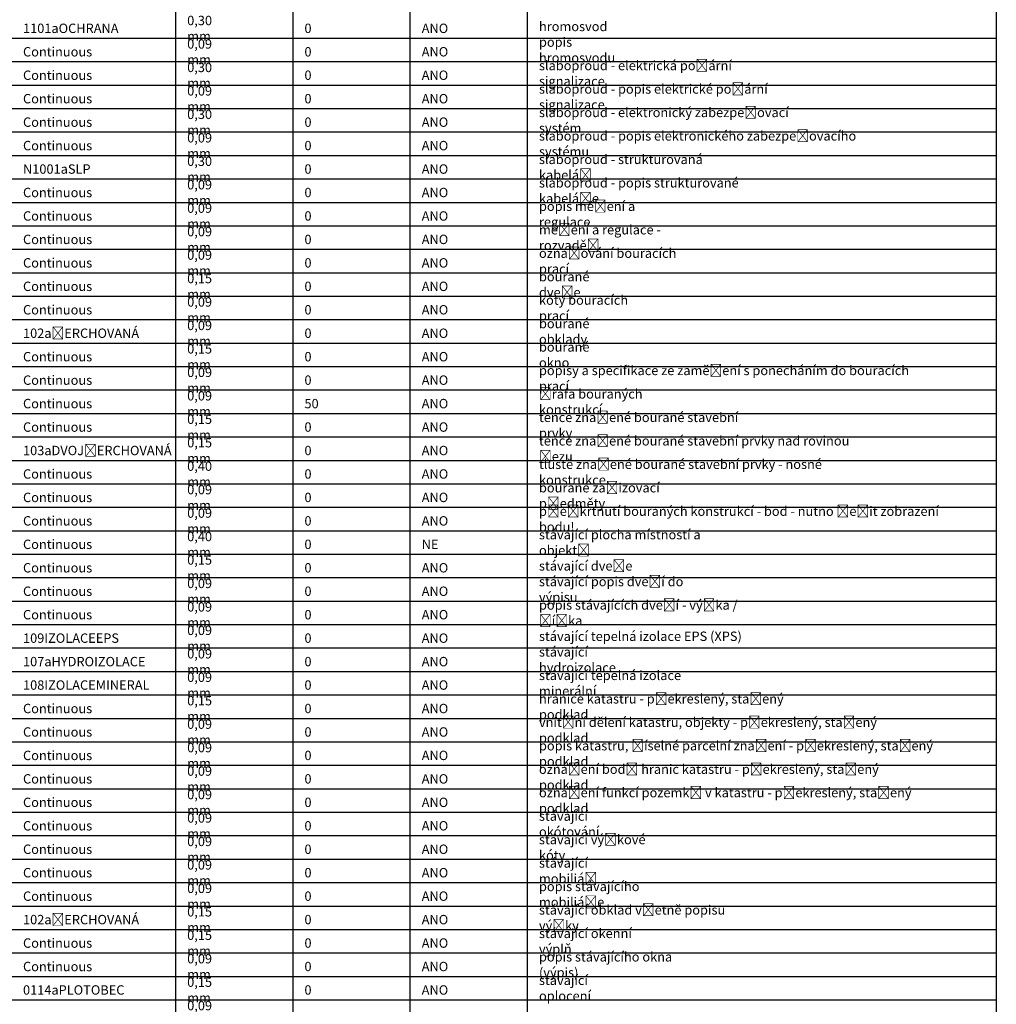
# Model space of a CAD drawing. Header units: millimetres. Extents: x -15250 to 1651995, y -140807 to 78716.
# Tile 26 of 45: x 11179 to 32000, y -84846 to -63856. Entities that reach past the tile are written whole.
import ezdxf

# ---------------------------------------------------------------- set-up
doc = ezdxf.new("R2010")
doc.units = ezdxf.units.MM
doc.header["$LTSCALE"] = 100
doc.styles.get("Standard").update_dxf_attribs({"font": 'isocpeur.ttf'})

msp = doc.modelspace()

# ---------------------------------------------------------------- linework, layer by layer
for p, q in [((14500, 750), (14500, -140250)), ((17000, 750), (17000, -140250)), ((19500, 750), (19500, -140250)), ((22000, 750), (22000, -140250)), ((-10250, -64250), (32000, -64250)), ((-10250, -64750), (32000, -64750)), ((-10250, -65250), (32000, -65250)), ((-10250, -65750), (32000, -65750)), ((-10250, -66250), (32000, -66250)), ((-10250, -66750), (32000, -66750)), ((-10250, -67250), (32000, -67250)), ((-10250, -67750), (32000, -67750)), ((-10250, -68250), (32000, -68250)), ((-10250, -69250), (32000, -69250)), ((-10250, -69750), (32000, -69750)), ((-10250, -70250), (32000, -70250)), ((-10250, -70750), (32000, -70750)), ((-10250, -71250), (32000, -71250)), ((-10250, -71750), (32000, -71750)), ((-10250, -72250), (32000, -72250)), ((-10250, -72750), (32000, -72750)), ((-10250, -73250), (32000, -73250)), ((-10250, -73750), (32000, -73750)), ((-10250, -74250), (32000, -74250)), ((-10250, -75250), (32000, -75250)), ((-10250, -75750), (32000, -75750)), ((-10250, -76250), (32000, -76250)), ((-10250, -76750), (32000, -76750)), ((-10250, -77250), (32000, -77250)), ((-10250, -77750), (32000, -77750)), ((-10250, -78250), (32000, -78250)), ((-10250, -78750), (32000, -78750)), ((-10250, -79250), (32000, -79250)), ((-10250, -79750), (32000, -79750)), ((-10250, -80250), (32000, -80250)), ((-10250, -80750), (32000, -80750)), ((-10250, -81250), (32000, -81250)), ((-10250, -81750), (32000, -81750)), ((-10250, -82750), (32000, -82750)), ((-10250, -83250), (32000, -83250)), ((-10250, -83750), (32000, -83750)), ((-10250, -84250), (32000, -84250)), ((-10250, -84750), (32000, -84750))]:
    msp.add_line(p, q)
at = {"lineweight": 30}
for p, q in [((32000, 750), (32000, -140750)), ((-10250, -68750), (32000, -68750)), ((-10250, -74750), (32000, -74750))]:
    msp.add_line(p, q, dxfattribs=at)
msp.add_lwpolyline([(-10250, -82250), (32000, -82250)])

# ---------------------------------------------------------------- texts
at = {"char_height": 200, "attachment_point": 4}
for s, width, insert in [('0,30 mm', 952, (14750, -64039.9)), ('1101aOCHRANA', 1702, (11250, -64039.9)), ('0', 122, (17250, -64039.9)), ('ANO', 482, (19750, -64039.9)), ('hromosvod', 1262, (22250, -64000)), ('popis hromosvodu', 2142, (22250, -64500)), ('Continuous', 1282, (11250, -64539.9)), ('0,09 mm', 952, (14750, -64539.9)), ('0', 122, (17250, -64539.9)), ('ANO', 482, (19750, -64539.9)), ('0,30 mm', 952, (14750, -65039.9)), ('slaboproud - elektrická požární signalizace', 5342, (22250, -65000)), ('Continuous', 1282, (11250, -65039.9)), ('0', 122, (17250, -65039.9)), ('ANO', 482, (19750, -65039.9)), ('0,09 mm', 952, (14750, -65539.9)), ('slaboproud - popis elektrické požární signalizace', 6082, (22250, -65500)), ('Continuous', 1282, (11250, -65539.9)), ('0', 122, (17250, -65539.9)), ('ANO', 482, (19750, -65539.9)), ('slaboproud - elektronický zabezpečovací systém', 6002, (22250, -66000)), ('0,30 mm', 952, (14750, -66039.9)), ('Continuous', 1282, (11250, -66039.9)), ('0', 122, (17250, -66039.9)), ('ANO', 482, (19750, -66039.9)), ('0,09 mm', 952, (14750, -66539.9)), ('slaboproud - popis elektronického zabezpečovacího systému', 7442, (22250, -66500)), ('Continuous', 1282, (11250, -66539.9)), ('0', 122, (17250, -66539.9)), ('ANO', 482, (19750, -66539.9)), ('slaboproud - strukturovaná kabeláž', 4462, (22250, -67000)), ('N1001aSLP', 1222, (11250, -67039.9)), ('0,30 mm', 952, (14750, -67039.9)), ('0', 122, (17250, -67039.9)), ('ANO', 482, (19750, -67039.9)), ('0,09 mm', 952, (14750, -67539.9)), ('slaboproud - popis strukturované kabeláže', 5342, (22250, -67500)), ('Continuous', 1282, (11250, -67539.9)), ('0', 122, (17250, -67539.9)), ('ANO', 482, (19750, -67539.9)), ('0,09 mm', 952, (14750, -68039.9)), ('popis měření a regulace', 2942, (22250, -68000)), ('Continuous', 1282, (11250, -68039.9)), ('0', 122, (17250, -68039.9)), ('ANO', 482, (19750, -68039.9)), ('měření a regulace - rozvaděč', 3662, (22250, -68500)), ('0,09 mm', 952, (14750, -68539.9)), ('Continuous', 1282, (11250, -68539.9)), ('0', 122, (17250, -68539.9)), ('ANO', 482, (19750, -68539.9)), ('0,09 mm', 952, (14750, -69039.9)), ('označování bouracích prací', 3342, (22250, -69000)), ('Continuous', 1282, (11250, -69039.9)), ('0', 122, (17250, -69039.9)), ('ANO', 482, (19750, -69039.9)), ('bourané dveře', 1742, (22250, -69500)), ('Continuous', 1282, (11250, -69539.9)), ('0,15 mm', 912, (14750, -69539.9)), ('0', 122, (17250, -69539.9)), ('ANO', 482, (19750, -69539.9)), ('0,09 mm', 952, (14750, -70039.9)), ('kóty bouracích prací', 2542, (22250, -70000)), ('Continuous', 1282, (11250, -70039.9)), ('0', 122, (17250, -70039.9)), ('ANO', 482, (19750, -70039.9)), ('0,09 mm', 952, (14750, -70539.9)), ('bourané obklady', 1982, (22250, -70500)), ('102aČERCHOVANÁ', 2102, (11250, -70539.9)), ('0', 122, (17250, -70539.9)), ('ANO', 482, (19750, -70539.9)), ('bourané okno', 1622, (22250, -71000)), ('Continuous', 1282, (11250, -71039.9)), ('0,15 mm', 912, (14750, -71039.9)), ('0', 122, (17250, -71039.9)), ('ANO', 482, (19750, -71039.9)), ('0,09 mm', 952, (14750, -71539.9)), ('popisy a specifikace ze zaměření s ponecháním do bouracích prací', 8242, (22250, -71500)), ('Continuous', 1282, (11250, -71539.9)), ('0', 122, (17250, -71539.9)), ('ANO', 482, (19750, -71539.9)), ('0,09 mm', 952, (14750, -72039.9)), ('šrafa bouraných konstrukcí', 3402, (22250, -72000)), ('Continuous', 1282, (11250, -72039.9)), ('50', 262, (17250, -72039.9)), ('ANO', 482, (19750, -72039.9)), ('tence značené bourané stavební prvky', 4782, (22250, -72500)), ('0,15 mm', 912, (14750, -72539.9)), ('Continuous', 1282, (11250, -72539.9)), ('0', 122, (17250, -72539.9)), ('ANO', 482, (19750, -72539.9)), ('0,15 mm', 912, (14750, -73039.9)), ('tence značené bourané stavební prvky nad rovinou řezu', 6982, (22250, -73000)), ('103aDVOJČERCHOVANÁ', 2722, (11250, -73039.9)), ('0', 122, (17250, -73039.9)), ('ANO', 482, (19750, -73039.9)), ('tlustě značené bourané stavební prvky - nosné konstrukce', 7402, (22250, -73500)), ('Continuous', 1282, (11250, -73539.9)), ('0,40 mm', 972, (14750, -73539.9)), ('0', 122, (17250, -73539.9)), ('ANO', 482, (19750, -73539.9)), ('0,09 mm', 975.817, (14750, -74039.9)), ('bourané zařizovací předměty', 3542, (22250, -74000)), ('Continuous', 1282, (11250, -74039.9)), ('0', 122, (17250, -74039.9)), ('ANO', 482, (19750, -74039.9)), ('0,09 mm', 942, (14750, -74539.9)), ('přeškrtnutí bouraných konstrukcí - bod - nutno řešit zobrazení bodu!', 8782, (22250, -74500)), ('Continuous', 1282, (11250, -74539.9)), ('0', 122, (17250, -74539.9)), ('ANO', 482, (19750, -74539.9)), ('stávající plocha místností a objektů', 4482, (22250, -75000)), ('Continuous', 1282, (11250, -75039.9)), ('0,40 mm', 972, (14750, -75039.9)), ('0', 122, (17250, -75039.9)), ('NE', 282, (19750, -75039.9)), ('0,15 mm', 952, (14750, -75539.9)), ('Continuous', 1282, (11250, -75539.9)), ('0', 122, (17250, -75539.9)), ('ANO', 482, (19750, -75539.9)), ('stávající dveře', 2022, (22250, -75500)), ('0,09 mm', 952, (14750, -76039.9)), ('stávající popis dveří do výpisu', 3822, (22250, -76000)), ('Continuous', 1282, (11250, -76039.9)), ('0', 122, (17250, -76039.9)), ('ANO', 482, (19750, -76039.9)), ('0,09 mm', 952, (14750, -76539.9)), ('popis stávajících dveří - výška / šířka', 4902, (22250, -76500)), ('Continuous', 1282, (11250, -76539.9)), ('0', 122, (17250, -76539.9)), ('ANO', 482, (19750, -76539.9)), ('0,09 mm', 952, (14750, -77039.9)), ('109IZOLACEEPS', 1922, (11250, -77039.9)), ('0', 122, (17250, -77039.9)), ('ANO', 482, (19750, -77039.9)), ('stávající tepelná izolace EPS (XPS)', 4362, (22250, -77000)), ('stávající hydroizolace', 2662, (22250, -77500)), ('107aHYDROIZOLACE', 2302, (11250, -77539.9)), ('0,09 mm', 952, (14750, -77539.9)), ('0', 122, (17250, -77539.9)), ('ANO', 482, (19750, -77539.9)), ('0,09 mm', 952, (14750, -78039.9)), ('stávající tepelná izolace minerální', 4222, (22250, -78000)), ('108IZOLACEMINERAL', 2362, (11250, -78039.9)), ('0', 122, (17250, -78039.9)), ('ANO', 482, (19750, -78039.9)), ('0,15 mm', 952, (14750, -78539.9)), ('hranice katastru - překreslený, stažený podklad', 6032, (22250, -78500)), ('Continuous', 1282, (11250, -78539.9)), ('0', 122, (17250, -78539.9)), ('ANO', 482, (19750, -78539.9)), ('vnitřní dělení katastru, objekty - překreslený, stažený podklad', 7922, (22250, -79000)), ('0,09 mm', 952, (14750, -79039.9)), ('Continuous', 1282, (11250, -79039.9)), ('0', 122, (17250, -79039.9)), ('ANO', 482, (19750, -79039.9)), ('0,09 mm', 952, (14750, -79539.9)), ('popis katastru, číselné parcelní značení - překreslený, stažený podklad', 8982, (22250, -79500)), ('Continuous', 1282, (11250, -79539.9)), ('0', 122, (17250, -79539.9)), ('ANO', 482, (19750, -79539.9)), ('označení bodů hranic katastru - překreslený, stažený podklad', 7752, (22250, -80000)), ('Continuous', 1282, (11250, -80039.9)), ('0,09 mm', 952, (14750, -80039.9)), ('0', 122, (17250, -80039.9)), ('ANO', 482, (19750, -80039.9)), ('0,09 mm', 952, (14750, -80539.9)), ('označení funkcí pozemků v katastru - překreslený, stažený podklad', 8512, (22250, -80500)), ('Continuous', 1282, (11250, -80539.9)), ('0', 122, (17250, -80539.9)), ('ANO', 482, (19750, -80539.9)), ('0,09 mm', 952, (14750, -81039.9)), ('stávající okótování', 2362, (22250, -81000)), ('Continuous', 1282, (11250, -81039.9)), ('0', 122, (17250, -81039.9)), ('ANO', 482, (19750, -81039.9)), ('stávající výškové kóty', 2802, (22250, -81500)), ('Continuous', 1282, (11250, -81539.9)), ('0,09 mm', 952, (14750, -81539.9)), ('0', 122, (17250, -81539.9)), ('ANO', 482, (19750, -81539.9)), ('0,09 mm', 952, (14750, -82039.9)), ('stávající mobiliář', 2082, (22250, -82000)), ('Continuous', 1282, (11250, -82039.9)), ('0', 122, (17250, -82039.9)), ('ANO', 482, (19750, -82039.9)), ('0,09 mm', 952, (14750, -82539.9)), ('popis stávajícího mobiliáře', 3242, (22250, -82500)), ('Continuous', 1282, (11250, -82539.9)), ('0', 122, (17250, -82539.9)), ('ANO', 482, (19750, -82539.9)), ('stávající obklad včetně popisu výšky', 4562, (22250, -83000)), ('102aČERCHOVANÁ', 2102, (11250, -83039.9)), ('0,15 mm', 952, (14750, -83039.9)), ('0', 122, (17250, -83039.9)), ('ANO', 482, (19750, -83039.9)), ('0,15 mm', 952, (14750, -83539.9)), ('stávající okenní výplň', 2722, (22250, -83500)), ('Continuous', 1282, (11250, -83539.9)), ('0', 122, (17250, -83539.9)), ('ANO', 482, (19750, -83539.9)), ('popis stávajícího okna (výpis)', 3642, (22250, -84000)), ('Continuous', 1282, (11250, -84039.9)), ('0,09 mm', 952, (14750, -84039.9)), ('0', 122, (17250, -84039.9)), ('ANO', 482, (19750, -84039.9)), ('0,15 mm', 952, (14750, -84539.9)), ('stávající oplocení', 2162, (22250, -84500)), ('0114aPLOTOBEC', 1842, (11250, -84539.9)), ('0', 122, (17250, -84539.9)), ('ANO', 482, (19750, -84539.9)), ('0,09 mm', 952, (14750, -85039.9))]:
    msp.add_mtext_dynamic_manual_height_columns(s, width=width, gutter_width=12.5, heights=[0], dxfattribs=dict(at, insert=insert))

doc.saveas('drawing.dxf')
